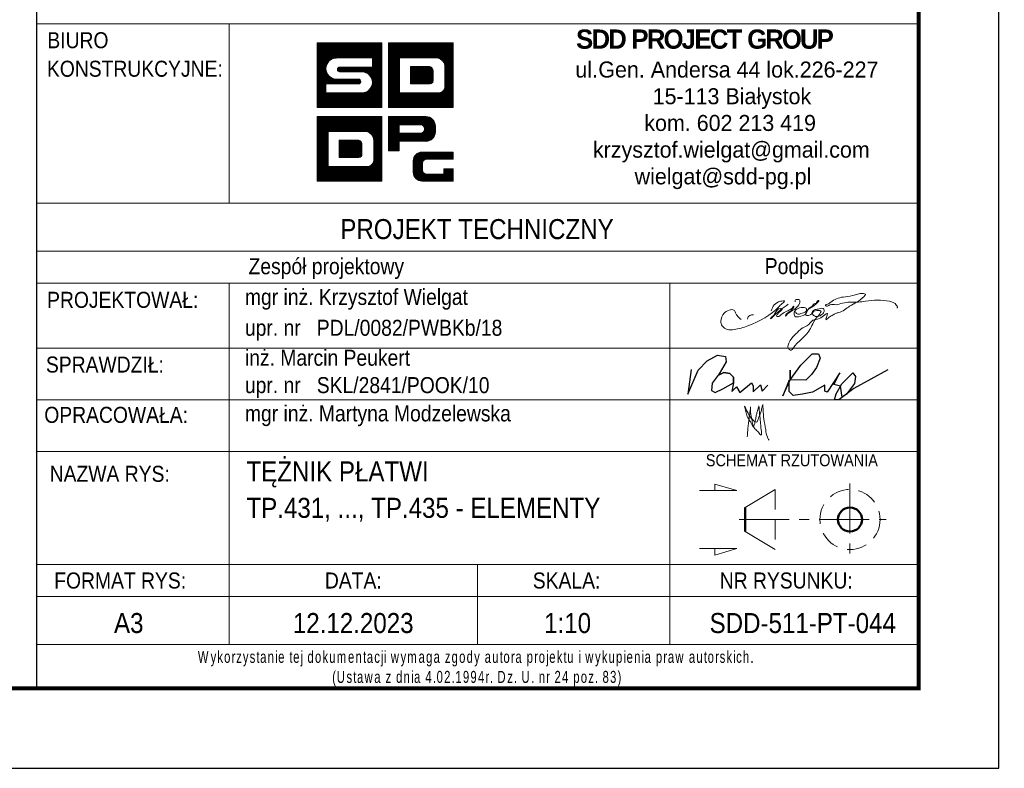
# Model space of a CAD drawing. Header units: millimetres. Extents: x -873 to -441, y 16945 to 17317.
# Tile 3 of 5: x -569 to -446, y 16945 to 17038. Entities that reach past the tile are written whole.
import ezdxf
from ezdxf.enums import TextEntityAlignment as Align

# ---------------------------------------------------------------- set-up
doc = ezdxf.new("R2010")
doc.units = ezdxf.units.MM
doc.header["$LTSCALE"] = 10
doc.linetypes.add('HIDDEN', pattern=[0.375, 0.25, -0.125])
doc.linetypes.add('MITTE', pattern=[2, 1.25, -0.25, 0.25, -0.25])
doc.layers.add('_FORMATKA', color=8, linetype='Continuous', plot=False)
for name, color, linetype, lineweight in [('_RAMKA', 7, 'Continuous', 35), ('_Tabelka', 7, 'Continuous', 25), ('PS_DIM', 4, 'Continuous', 13), ('PS_Hidden', 2, 'HIDDEN', 9), ('PS_MIDLINE', 5, 'MITTE', 13), ('PS_Pos', 1, 'Continuous', 15), ('PS_SOLID', 7, 'Continuous', 30), ('PS_TEXT', 3, 'Continuous', 18)]:
    doc.layers.add(name, color=color, linetype=linetype, lineweight=lineweight)
doc.styles.add('gil', font='txt', dxfattribs={"width": 0.9})

# ---------------------------------------------------------------- blocks, each defined once
blk = doc.blocks.new('A$C077725B1')
at = {"layer": 'PS_SOLID', "color": 5, "lineweight": 25}
for points in [[(0.45, 3.96), (0, 0.74), (1.35, 3.86), (2.53, 5.09), (3.87, 5.86), (4.96, 5.66), (5.03, 4.97), (4.09, 3.39), (3.17, 2.17), (3.12, 1.2), (3.6, 0.93), (4.61, 1.41), (5.99, 2.21), (5.97, 2.95), (5.49, 3.43), (4.71, 3.58), (3.95, 3.2), (4.71, 3.58), (5.49, 3.43), (5.97, 2.95), (5.99, 2.21), (5.79, 1.09), (6.4, 1.71), (6.83, 0.96), (8.36, 2.21), (8.58, 1.82), (8.58, 1.03), (9.53, 1.97), (9.77, 1.14), (10.51, 1.89)], [(26.25, 3.91), (21.8, 1.47), (19.81, 0), (19.26, 0), (19.47, 0.79), (20.21, 2.08), (21.68, 3.55), (21.99, 3.05), (21.86, 2.14), (20.81, 0.74), (20.25, 0.33), (20.03, 1.78), (19.17, 1.98), (19.96, 3.54), (18.27, 0.97), (18, 1.12), (18, 1.91), (16.37, 0.97), (15.05, 0.72), (13.81, 0.54), (13.29, 1.06), (13.29, 2.56), (12.47, 0.52), (13.42, 2.59), (13.42, 3.89), (13.42, 2.59), (14.85, 4.56), (16.34, 6.04), (17.15, 6.01), (17.36, 5.44), (16.89, 4.25), (16.25, 3.31), (15.51, 2.56), (13.42, 2.59)]]:
    blk.add_lwpolyline(points, dxfattribs=at)
blk = doc.blocks.new('tabela_rys')
at = {"layer": '_Tabelka', "color": 251, "lineweight": 15}
for p, q in [((131.62, 90.73), (21.62, 90.73)), ((45.62, 68.32), (45.62, 90.73)), ((21.62, 68.32), (131.48, 68.32)), ((131.62, 62.32), (21.62, 62.32)), ((21.62, 58.32), (131.62, 58.32)), ((21.62, 58.32), (131.62, 58.32)), ((45.62, 58.32), (45.62, 37.33)), ((100.62, 58.32), (100.62, 37.33)), ((21.62, 50.24), (131.62, 50.24)), ((21.62, 43.79), (131.62, 43.79)), ((21.62, 37.33), (131.62, 37.33)), ((21.62, 37.33), (131.62, 37.33)), ((21.62, 37.33), (131.62, 37.33)), ((21.62, 37.33), (131.62, 37.33)), ((21.62, 37.33), (131.62, 37.33)), ((21.62, 37.33), (131.62, 37.33)), ((21.62, 37.33), (131.62, 37.33)), ((21.62, 37.33), (131.62, 37.33)), ((45.62, 37.33), (45.62, 23.22)), ((100.62, 37.33), (100.62, 13.22)), ((21.62, 23.22), (131.62, 23.22)), ((131.62, 23.22), (21.62, 23.22)), ((45.62, 23.22), (45.62, 13.22)), ((76.62, 23.22), (76.62, 13.22)), ((21.62, 19.22), (131.62, 19.22)), ((21.62, 13.22), (131.62, 13.22))]:
    blk.add_line(p, q, dxfattribs=at)
at = {"layer": '_Tabelka', "color": 251, "lineweight": 30}
blk.add_lwpolyline([(131.62, 123.55), (21.62, 123.55), (21.62, 7.77), (131.62, 7.77)], close=True, dxfattribs=at)
at = {"layer": 'PS_DIM', "color": 12, "true_color": 0xc90603}
for p, q in [((56.62, 88.27), (56.68, 88.33)), ((56.62, 88.1), (56.84, 88.33)), ((56.62, 87.93), (57.01, 88.33)), ((56.62, 87.76), (57.18, 88.33)), ((56.62, 87.59), (57.35, 88.33)), ((56.62, 87.43), (57.52, 88.33)), ((56.62, 87.26), (57.69, 88.33)), ((56.62, 87.09), (57.86, 88.33)), ((56.62, 86.92), (58.02, 88.33)), ((56.62, 86.75), (58.19, 88.33)), ((56.62, 86.58), (58.36, 88.33)), ((56.62, 86.42), (58.53, 88.33)), ((56.62, 86.25), (58.7, 88.33)), ((56.62, 86.08), (58.87, 88.33)), ((56.62, 85.91), (59.03, 88.33)), ((56.62, 85.74), (59.2, 88.33)), ((56.62, 85.57), (59.37, 88.33)), ((56.62, 85.41), (59.54, 88.33)), ((56.62, 85.24), (59.71, 88.33)), ((56.62, 85.07), (59.88, 88.33)), ((56.62, 84.9), (60.04, 88.33)), ((56.62, 84.73), (60.21, 88.33)), ((56.62, 88.33), (64.68, 88.33)), ((56.62, 80.27), (56.62, 88.33)), ((58.28, 86.23), (60.38, 88.33)), ((58.6, 86.38), (60.55, 88.33)), ((58.82, 86.43), (60.72, 88.33)), ((59, 86.45), (60.89, 88.33)), ((59.17, 86.45), (61.05, 88.33)), ((59.34, 86.45), (61.22, 88.33)), ((59.51, 86.45), (61.39, 88.33)), ((59.68, 86.45), (61.56, 88.33)), ((59.85, 86.45), (61.73, 88.33)), ((60.01, 86.45), (61.9, 88.33)), ((60.18, 86.45), (62.06, 88.33)), ((60.35, 86.45), (62.23, 88.33)), ((60.52, 86.45), (62.4, 88.33)), ((60.69, 86.45), (62.57, 88.33)), ((60.86, 86.45), (62.74, 88.33)), ((61.02, 86.45), (62.91, 88.33)), ((61.19, 86.45), (63.07, 88.33)), ((61.36, 86.45), (63.24, 88.33)), ((61.53, 86.45), (63.41, 88.33)), ((61.7, 86.45), (63.58, 88.33)), ((61.87, 86.45), (63.75, 88.33)), ((62.04, 86.45), (63.92, 88.33)), ((62.2, 86.45), (64.09, 88.33)), ((62.37, 86.45), (64.25, 88.33)), ((62.54, 86.45), (64.42, 88.33)), ((62.71, 86.45), (64.59, 88.33)), ((62.88, 86.45), (64.68, 88.25)), ((63.05, 86.45), (64.68, 88.08)), ((63.21, 86.45), (64.68, 87.91)), ((63.38, 86.45), (64.68, 87.74)), ((63.51, 86.4), (64.68, 87.58)), ((63.51, 86.23), (64.68, 87.41)), ((63.51, 86.07), (64.68, 87.24)), ((64.68, 88.33), (64.68, 80.27)), ((65.5, 88.33), (73.56, 88.33)), ((65.5, 80.27), (65.5, 88.33)), ((65.5, 88.2), (65.63, 88.33)), ((65.5, 88.03), (65.8, 88.33)), ((65.5, 87.86), (65.97, 88.33)), ((65.5, 87.69), (66.14, 88.33)), ((65.5, 87.52), (66.3, 88.33)), ((65.5, 87.35), (66.47, 88.33)), ((65.5, 87.18), (66.64, 88.33)), ((65.5, 87.02), (66.81, 88.33)), ((65.5, 86.85), (66.98, 88.33)), ((65.5, 86.68), (67.15, 88.33)), ((65.5, 86.51), (67.31, 88.33)), ((65.5, 86.34), (67.48, 88.33)), ((65.5, 86.17), (67.65, 88.33)), ((65.5, 86.01), (67.82, 88.33)), ((65.5, 85.84), (67.99, 88.33)), ((65.5, 85.67), (68.16, 88.33)), ((65.5, 85.5), (68.32, 88.33)), ((65.5, 85.33), (68.49, 88.33)), ((65.5, 85.16), (68.66, 88.33)), ((66.95, 86.45), (68.83, 88.33)), ((67.12, 86.45), (69, 88.33)), ((67.28, 86.45), (69.17, 88.33)), ((67.45, 86.45), (69.33, 88.33)), ((67.62, 86.45), (69.5, 88.33)), ((67.79, 86.45), (69.67, 88.33)), ((67.96, 86.45), (69.84, 88.33)), ((68.13, 86.45), (70.01, 88.33)), ((68.29, 86.45), (70.18, 88.33)), ((68.46, 86.45), (70.34, 88.33)), ((68.63, 86.45), (70.51, 88.33)), ((68.8, 86.45), (70.68, 88.33)), ((68.97, 86.45), (70.85, 88.33)), ((69.14, 86.45), (71.02, 88.33)), ((69.31, 86.45), (71.19, 88.33)), ((69.47, 86.45), (71.35, 88.33)), ((69.64, 86.45), (71.52, 88.33)), ((69.81, 86.45), (71.69, 88.33)), ((69.98, 86.45), (71.86, 88.33)), ((70.15, 86.45), (72.03, 88.33)), ((70.32, 86.45), (72.2, 88.33)), ((70.48, 86.45), (72.37, 88.33)), ((70.65, 86.45), (72.53, 88.33)), ((70.82, 86.45), (72.7, 88.33)), ((70.99, 86.45), (72.87, 88.33)), ((71.16, 86.45), (73.04, 88.33)), ((71.33, 86.45), (73.21, 88.33)), ((71.49, 86.45), (73.38, 88.33)), ((71.66, 86.44), (73.54, 88.33)), ((71.79, 86.41), (73.56, 88.18)), ((71.91, 86.36), (73.56, 88.01)), ((72.02, 86.3), (73.56, 87.84)), ((72.12, 86.23), (73.56, 87.67)), ((72.21, 86.15), (73.56, 87.5)), ((72.29, 86.06), (73.56, 87.33)), ((73.56, 88.33), (73.56, 80.27)), ((63.51, 86.45), (59.01, 86.45)), ((62.84, 84.55), (64.68, 86.4)), ((62.94, 84.49), (64.68, 86.23)), ((63.04, 84.42), (64.68, 86.06)), ((63.51, 85.9), (64.68, 87.07)), ((63.51, 85.73), (64.68, 86.9)), ((63.51, 85.56), (64.68, 86.73)), ((63.51, 85.39), (64.68, 86.56)), ((63.51, 85.32), (63.51, 86.45)), ((65.5, 85), (66.88, 86.38)), ((65.5, 84.83), (66.88, 86.21)), ((65.5, 84.66), (66.88, 86.04)), ((66.88, 86.45), (66.88, 82.1)), ((71.64, 86.45), (66.88, 86.45)), ((66.88, 86.45), (66.88, 82.1)), ((68.1, 86.45), (66.88, 86.45)), ((71.64, 86.45), (68.43, 86.45)), ((72.36, 85.97), (73.56, 87.17)), ((72.43, 85.86), (73.56, 87)), ((72.48, 85.75), (73.56, 86.83)), ((72.52, 85.62), (73.56, 86.66)), ((72.54, 85.48), (73.56, 86.49)), ((72.55, 85.32), (73.56, 86.32)), ((72.55, 85.15), (73.56, 86.15)), ((72.55, 84.98), (73.56, 85.99)), ((56.62, 84.56), (57.91, 85.86)), ((56.62, 84.4), (57.76, 85.54)), ((56.62, 84.23), (57.71, 85.32)), ((56.62, 84.06), (57.69, 85.14)), ((56.62, 83.89), (57.7, 84.98)), ((56.62, 83.72), (57.73, 84.83)), ((59.14, 85.07), (59.39, 85.32)), ((59.16, 84.92), (59.56, 85.32)), ((59.22, 84.81), (59.73, 85.32)), ((59.32, 84.74), (59.9, 85.32)), ((59.44, 85.32), (63.51, 85.32)), ((59.47, 84.72), (60.07, 85.32)), ((59.64, 84.72), (60.24, 85.32)), ((59.81, 84.72), (60.41, 85.32)), ((59.97, 84.72), (60.57, 85.32)), ((60.14, 84.72), (60.74, 85.32)), ((60.31, 84.72), (60.91, 85.32)), ((60.48, 84.72), (61.08, 85.32)), ((60.65, 84.72), (61.25, 85.32)), ((60.82, 84.72), (61.42, 85.32)), ((60.98, 84.72), (61.58, 85.32)), ((61.15, 84.72), (61.75, 85.32)), ((61.32, 84.72), (61.92, 85.32)), ((61.49, 84.72), (62.09, 85.32)), ((61.66, 84.72), (62.26, 85.32)), ((61.83, 84.72), (62.43, 85.32)), ((61.99, 84.72), (62.59, 85.32)), ((62.16, 84.72), (62.76, 85.32)), ((62.32, 84.71), (62.93, 85.32)), ((62.47, 84.69), (63.1, 85.32)), ((62.6, 84.66), (63.27, 85.32)), ((62.72, 84.61), (63.44, 85.32)), ((63.12, 84.34), (64.68, 85.89)), ((63.2, 84.25), (64.68, 85.72)), ((63.28, 84.15), (64.68, 85.55)), ((63.34, 84.05), (64.68, 85.39)), ((63.4, 83.93), (64.68, 85.22)), ((63.44, 83.81), (64.68, 85.05)), ((63.48, 83.68), (64.68, 84.88)), ((65.5, 84.49), (66.88, 85.87)), ((65.5, 84.32), (66.88, 85.71)), ((65.5, 84.15), (66.88, 85.54)), ((65.5, 83.99), (66.88, 85.37)), ((65.5, 83.82), (66.88, 85.2)), ((65.5, 83.65), (66.88, 85.03)), ((65.5, 83.48), (66.88, 84.86)), ((68.24, 85.39), (68.24, 83.22)), ((70.68, 85.39), (68.24, 85.39)), ((68.24, 85.39), (68.24, 83.22)), ((70.68, 85.39), (68.24, 85.39)), ((68.24, 85.38), (68.25, 85.39)), ((68.24, 85.22), (68.42, 85.39)), ((68.24, 85.05), (68.59, 85.39)), ((68.24, 84.88), (68.76, 85.39)), ((68.24, 84.71), (68.93, 85.39)), ((68.24, 84.54), (69.09, 85.39)), ((68.24, 84.37), (69.26, 85.39)), ((68.24, 84.21), (69.43, 85.39)), ((68.24, 84.04), (69.6, 85.39)), ((68.24, 83.87), (69.77, 85.39)), ((68.24, 83.7), (69.94, 85.39)), ((68.24, 83.53), (70.1, 85.39)), ((68.24, 83.36), (70.27, 85.39)), ((68.27, 83.22), (70.44, 85.39)), ((68.43, 83.22), (70.61, 85.39)), ((68.6, 83.22), (70.75, 85.36)), ((68.77, 83.22), (70.85, 85.3)), ((68.94, 83.22), (70.94, 85.22)), ((69.11, 83.22), (71.01, 85.12)), ((69.28, 83.22), (71.06, 85)), ((69.44, 83.22), (71.08, 84.85)), ((71.08, 83.62), (71.08, 84.83)), ((71.08, 83.62), (71.08, 84.83)), ((72.55, 84.81), (73.56, 85.82)), ((72.55, 84.64), (73.56, 85.65)), ((72.55, 84.47), (73.56, 85.48)), ((72.55, 82.89), (72.55, 85.32)), ((72.55, 82.89), (72.55, 85.32)), ((72.55, 84.3), (73.56, 85.31)), ((72.55, 84.14), (73.56, 85.14)), ((72.55, 83.97), (73.56, 84.98)), ((72.55, 83.8), (73.56, 84.81)), ((56.62, 83.55), (57.77, 84.7)), ((56.62, 83.39), (57.81, 84.58)), ((56.62, 83.22), (57.87, 84.47)), ((56.62, 83.05), (57.94, 84.37)), ((56.62, 82.88), (58.01, 84.28)), ((56.62, 82.71), (58.09, 84.19)), ((56.62, 82.54), (58.18, 84.11)), ((56.62, 82.38), (58.28, 84.04)), ((56.62, 82.21), (58.39, 83.98)), ((57.8, 83.22), (58.5, 83.92)), ((57.97, 83.22), (58.62, 83.88)), ((58.14, 83.22), (58.76, 83.84)), ((58.31, 83.22), (58.91, 83.82)), ((58.47, 83.22), (59.07, 83.82)), ((58.64, 83.22), (59.24, 83.82)), ((58.81, 83.22), (59.41, 83.82)), ((58.98, 83.22), (59.58, 83.82)), ((59.01, 83.82), (61.76, 83.82)), ((59.15, 83.22), (59.75, 83.82)), ((59.32, 83.22), (59.92, 83.82)), ((62.19, 84.72), (59.44, 84.72)), ((59.48, 83.22), (60.08, 83.82)), ((59.65, 83.22), (60.25, 83.82)), ((59.82, 83.22), (60.42, 83.82)), ((59.99, 83.22), (60.59, 83.82)), ((60.16, 83.22), (60.76, 83.82)), ((60.33, 83.22), (60.93, 83.82)), ((60.49, 83.22), (61.09, 83.82)), ((60.66, 83.22), (61.26, 83.82)), ((60.83, 83.22), (61.43, 83.82)), ((61, 83.22), (61.6, 83.82)), ((61.07, 80.27), (64.68, 83.87)), ((61.17, 83.22), (61.77, 83.82)), ((61.24, 80.27), (64.68, 83.7)), ((61.34, 83.22), (61.9, 83.79)), ((61.41, 80.27), (64.68, 83.53)), ((61.5, 83.22), (61.99, 83.71)), ((61.67, 83.22), (62.05, 83.6)), ((63.15, 82.51), (64.68, 84.04)), ((63.42, 82.95), (64.68, 84.21)), ((63.49, 83.18), (64.68, 84.38)), ((63.5, 83.53), (64.68, 84.71)), ((63.51, 83.37), (64.68, 84.54)), ((65.5, 83.31), (66.88, 84.7)), ((65.5, 83.14), (66.88, 84.53)), ((65.5, 82.98), (66.88, 84.36)), ((65.5, 82.81), (66.88, 84.19)), ((65.5, 82.64), (66.88, 84.02)), ((65.5, 82.47), (66.88, 83.85)), ((65.5, 82.3), (66.88, 83.69)), ((65.5, 82.13), (66.88, 83.52)), ((69.61, 83.22), (71.08, 84.68)), ((69.78, 83.22), (71.08, 84.52)), ((69.95, 83.22), (71.08, 84.35)), ((70.12, 83.22), (71.08, 84.18)), ((70.29, 83.22), (71.08, 84.01)), ((70.45, 83.22), (71.08, 83.84)), ((70.62, 83.22), (71.08, 83.67)), ((72.47, 82.54), (73.56, 83.63)), ((72.54, 82.78), (73.56, 83.8)), ((72.55, 83.63), (73.56, 84.64)), ((72.55, 83.46), (73.56, 84.47)), ((72.55, 83.29), (73.56, 84.3)), ((72.55, 83.13), (73.56, 84.13)), ((72.55, 82.96), (73.56, 83.97)), ((56.62, 82.04), (57.69, 83.12)), ((56.62, 81.87), (57.69, 82.95)), ((56.62, 81.7), (57.69, 82.78)), ((56.62, 81.53), (57.69, 82.61)), ((56.62, 81.36), (57.69, 82.44)), ((61.76, 83.22), (57.69, 83.22)), ((57.69, 83.22), (57.69, 82.1)), ((60.91, 80.27), (63.09, 82.45)), ((61.58, 80.27), (64.68, 83.37)), ((61.75, 80.27), (64.68, 83.2)), ((61.86, 83.24), (62.05, 83.43)), ((61.92, 80.27), (64.68, 83.03)), ((62.08, 80.27), (64.68, 82.86)), ((62.25, 80.27), (64.68, 82.69)), ((62.42, 80.27), (64.68, 82.52)), ((62.59, 80.27), (64.68, 82.36)), ((65.5, 81.96), (66.88, 83.35)), ((65.5, 81.8), (66.88, 83.18)), ((65.5, 81.63), (66.88, 83.01)), ((65.5, 81.46), (66.88, 82.84)), ((65.5, 81.29), (66.88, 82.68)), ((65.5, 81.12), (66.88, 82.51)), ((65.5, 80.95), (66.88, 82.34)), ((68.24, 83.22), (70.68, 83.22)), ((68.24, 83.22), (70.68, 83.22)), ((70.36, 80.27), (73.56, 83.46)), ((70.53, 80.27), (73.56, 83.29)), ((70.7, 80.27), (73.56, 83.12)), ((70.81, 83.24), (71.06, 83.48)), ((70.87, 80.27), (73.56, 82.96)), ((71.04, 80.27), (73.56, 82.79)), ((71.21, 80.27), (73.56, 82.62)), ((71.37, 80.27), (73.56, 82.45)), ((56.62, 81.2), (57.69, 82.27)), ((56.62, 81.03), (57.69, 82.1)), ((56.62, 80.86), (57.85, 82.1)), ((56.62, 80.69), (58.02, 82.1)), ((56.62, 80.52), (58.19, 82.1)), ((56.62, 80.35), (58.36, 82.1)), ((56.7, 80.27), (58.53, 82.1)), ((56.86, 80.27), (58.7, 82.1)), ((57.03, 80.27), (58.86, 82.1)), ((57.2, 80.27), (59.03, 82.1)), ((57.37, 80.27), (59.2, 82.1)), ((57.54, 80.27), (59.37, 82.1)), ((57.69, 82.1), (62.19, 82.1)), ((57.71, 80.27), (59.54, 82.1)), ((57.87, 80.27), (59.71, 82.1)), ((58.04, 80.27), (59.87, 82.1)), ((58.21, 80.27), (60.04, 82.1)), ((58.38, 80.27), (60.21, 82.1)), ((58.55, 80.27), (60.38, 82.1)), ((58.72, 80.27), (60.55, 82.1)), ((58.89, 80.27), (60.72, 82.1)), ((59.05, 80.27), (60.88, 82.1)), ((59.22, 80.27), (61.05, 82.1)), ((59.39, 80.27), (61.22, 82.1)), ((59.56, 80.27), (61.39, 82.1)), ((59.73, 80.27), (61.56, 82.1)), ((59.9, 80.27), (61.73, 82.1)), ((60.06, 80.27), (61.89, 82.1)), ((60.23, 80.27), (62.06, 82.1)), ((60.4, 80.27), (62.23, 82.1)), ((60.57, 80.27), (62.42, 82.12)), ((60.74, 80.27), (62.65, 82.18)), ((62.76, 80.27), (64.68, 82.19)), ((62.93, 80.27), (64.68, 82.02)), ((63.09, 80.27), (64.68, 81.85)), ((63.26, 80.27), (64.68, 81.68)), ((63.43, 80.27), (64.68, 81.51)), ((63.6, 80.27), (64.68, 81.35)), ((63.77, 80.27), (64.68, 81.18)), ((65.5, 80.79), (66.88, 82.17)), ((65.5, 80.62), (66.98, 82.1)), ((65.5, 80.45), (67.14, 82.1)), ((65.5, 80.28), (67.31, 82.1)), ((65.65, 80.27), (67.48, 82.1)), ((65.82, 80.27), (67.65, 82.1)), ((65.99, 80.27), (67.82, 82.1)), ((66.15, 80.27), (67.99, 82.1)), ((66.32, 80.27), (68.15, 82.1)), ((66.49, 80.27), (68.32, 82.1)), ((66.66, 80.27), (68.49, 82.1)), ((66.83, 80.27), (68.66, 82.1)), ((66.88, 82.1), (71.64, 82.1)), ((66.88, 82.1), (71.64, 82.1)), ((67, 80.27), (68.83, 82.1)), ((67.17, 80.27), (69, 82.1)), ((67.33, 80.27), (69.16, 82.1)), ((67.5, 80.27), (69.33, 82.1)), ((67.67, 80.27), (69.5, 82.1)), ((67.84, 80.27), (69.67, 82.1)), ((68.01, 80.27), (69.84, 82.1)), ((68.18, 80.27), (70.01, 82.1)), ((68.34, 80.27), (70.17, 82.1)), ((68.51, 80.27), (70.34, 82.1)), ((68.68, 80.27), (70.51, 82.1)), ((68.85, 80.27), (70.68, 82.1)), ((69.02, 80.27), (70.85, 82.1)), ((69.19, 80.27), (71.02, 82.1)), ((69.35, 80.27), (71.19, 82.1)), ((69.52, 80.27), (71.35, 82.1)), ((69.69, 80.27), (71.52, 82.1)), ((69.86, 80.27), (71.69, 82.09)), ((70.03, 80.27), (71.86, 82.1)), ((70.2, 80.27), (72.11, 82.17)), ((71.54, 80.27), (73.56, 82.28)), ((71.71, 80.27), (73.56, 82.11)), ((71.88, 80.27), (73.56, 81.95)), ((72.05, 80.27), (73.56, 81.78)), ((72.22, 80.27), (73.56, 81.61)), ((72.38, 80.27), (73.56, 81.44)), ((72.55, 80.27), (73.56, 81.27)), ((72.72, 80.27), (73.56, 81.1)), ((64.68, 80.27), (56.62, 80.27)), ((63.94, 80.27), (64.68, 81.01)), ((64.1, 80.27), (64.68, 80.84)), ((64.27, 80.27), (64.68, 80.67)), ((64.44, 80.27), (64.68, 80.5)), ((64.61, 80.27), (64.68, 80.33)), ((73.56, 80.27), (65.5, 80.27)), ((72.89, 80.27), (73.56, 80.93)), ((73.06, 80.27), (73.56, 80.77)), ((73.23, 80.27), (73.56, 80.6)), ((73.4, 80.27), (73.56, 80.43)), ((56.62, 79.14), (64.68, 79.14)), ((56.62, 71.08), (56.62, 79.14)), ((56.62, 79.14), (64.68, 79.14)), ((56.62, 71.08), (56.62, 79.14)), ((56.62, 79.01), (56.75, 79.14)), ((56.62, 78.84), (56.92, 79.14)), ((56.62, 78.67), (57.09, 79.14)), ((56.62, 78.5), (57.25, 79.14)), ((56.62, 78.33), (57.42, 79.14)), ((56.62, 78.17), (57.59, 79.14)), ((56.62, 78), (57.76, 79.14)), ((56.62, 77.83), (57.93, 79.14)), ((56.62, 77.66), (58.1, 79.14)), ((56.62, 77.49), (58.27, 79.14)), ((56.62, 77.32), (58.43, 79.14)), ((56.62, 77.16), (58.6, 79.14)), ((56.62, 76.99), (58.77, 79.14)), ((56.62, 76.82), (58.94, 79.14)), ((56.62, 76.65), (59.11, 79.14)), ((56.62, 76.48), (59.28, 79.14)), ((56.62, 76.31), (59.44, 79.14)), ((56.62, 76.15), (59.61, 79.14)), ((56.62, 75.98), (59.78, 79.14)), ((58.07, 77.26), (59.95, 79.14)), ((58.24, 77.26), (60.12, 79.14)), ((58.4, 77.26), (60.29, 79.14)), ((58.57, 77.26), (60.45, 79.14)), ((58.74, 77.26), (60.62, 79.14)), ((58.91, 77.26), (60.79, 79.14)), ((59.08, 77.26), (60.96, 79.14)), ((59.25, 77.26), (61.13, 79.14)), ((59.41, 77.26), (61.3, 79.14)), ((59.58, 77.26), (61.46, 79.14)), ((59.75, 77.26), (61.63, 79.14)), ((59.92, 77.26), (61.8, 79.14)), ((60.09, 77.26), (61.97, 79.14)), ((60.26, 77.26), (62.14, 79.14)), ((60.42, 77.26), (62.31, 79.14)), ((60.59, 77.26), (62.47, 79.14)), ((60.76, 77.26), (62.64, 79.14)), ((60.93, 77.26), (62.81, 79.14)), ((61.1, 77.26), (62.98, 79.14)), ((61.27, 77.26), (63.15, 79.14)), ((61.44, 77.26), (63.32, 79.14)), ((61.6, 77.26), (63.48, 79.14)), ((61.77, 77.26), (63.65, 79.14)), ((61.94, 77.26), (63.82, 79.14)), ((62.11, 77.26), (63.99, 79.14)), ((62.28, 77.26), (64.16, 79.14)), ((62.45, 77.26), (64.33, 79.14)), ((62.61, 77.26), (64.5, 79.14)), ((62.78, 77.26), (64.66, 79.14)), ((62.91, 77.22), (64.68, 78.99)), ((63.03, 77.17), (64.68, 78.82)), ((63.14, 77.11), (64.68, 78.65)), ((64.68, 79.14), (64.68, 71.08)), ((64.68, 79.14), (64.68, 71.08)), ((63.24, 77.04), (64.68, 78.48)), ((63.33, 76.96), (64.68, 78.31)), ((63.41, 76.88), (64.68, 78.15)), ((63.48, 76.78), (64.68, 77.98)), ((63.55, 76.67), (64.68, 77.81)), ((63.6, 76.56), (64.68, 77.64)), ((63.64, 76.43), (64.68, 77.47)), ((56.62, 75.81), (58, 77.19)), ((56.62, 75.64), (58, 77.02)), ((56.62, 75.47), (58, 76.86)), ((56.62, 75.3), (58, 76.69)), ((56.62, 75.13), (58, 76.52)), ((56.62, 74.97), (58, 76.35)), ((56.62, 74.8), (58, 76.18)), ((58, 77.26), (58, 72.91)), ((62.76, 77.26), (58, 77.26)), ((58, 77.26), (58, 72.91)), ((62.76, 77.26), (58, 77.26)), ((58, 77.26), (58, 72.91)), ((62.76, 77.26), (58, 77.26)), ((59.36, 76.21), (59.36, 74.03)), ((61.8, 76.21), (59.36, 76.21)), ((59.36, 76.2), (59.37, 76.21)), ((59.36, 76.03), (59.54, 76.21)), ((59.36, 75.86), (59.71, 76.21)), ((59.36, 75.69), (59.88, 76.21)), ((59.36, 75.52), (60.05, 76.21)), ((59.36, 75.36), (60.21, 76.21)), ((59.36, 75.19), (60.38, 76.21)), ((59.36, 75.02), (60.55, 76.21)), ((59.36, 74.85), (60.72, 76.21)), ((59.36, 74.68), (60.89, 76.21)), ((59.36, 74.51), (61.06, 76.21)), ((59.36, 74.35), (61.22, 76.21)), ((59.36, 74.18), (61.39, 76.21)), ((59.36, 76.21), (59.36, 74.03)), ((61.8, 76.21), (59.36, 76.21)), ((59.36, 76.21), (59.36, 74.03)), ((61.8, 76.21), (59.36, 76.21)), ((59.39, 74.03), (61.56, 76.21)), ((59.55, 74.03), (61.73, 76.21)), ((59.72, 74.03), (61.87, 76.18)), ((63.66, 76.29), (64.68, 77.3)), ((63.67, 76.13), (64.68, 77.14)), ((63.67, 75.96), (64.68, 76.97)), ((63.67, 75.79), (64.68, 76.8)), ((63.67, 75.62), (64.68, 76.63)), ((63.67, 75.45), (64.68, 76.46)), ((63.67, 75.29), (64.68, 76.29)), ((56.62, 74.63), (58, 76.01)), ((56.62, 74.46), (58, 75.85)), ((56.62, 74.29), (58, 75.68)), ((56.62, 74.12), (58, 75.51)), ((56.62, 73.96), (58, 75.34)), ((56.62, 73.79), (58, 75.17)), ((56.62, 73.62), (58, 75)), ((59.89, 74.03), (61.97, 76.11)), ((60.06, 74.03), (62.06, 76.03)), ((60.23, 74.03), (62.13, 75.93)), ((60.4, 74.03), (62.18, 75.81)), ((60.56, 74.03), (62.2, 75.66)), ((60.73, 74.03), (62.2, 75.5)), ((60.9, 74.03), (62.2, 75.33)), ((61.07, 74.03), (62.2, 75.16)), ((61.24, 74.03), (62.2, 74.99)), ((62.2, 74.43), (62.2, 75.64)), ((62.2, 74.43), (62.2, 75.64)), ((62.2, 74.43), (62.2, 75.64)), ((63.67, 73.7), (63.67, 76.13)), ((63.67, 73.7), (63.67, 76.13)), ((63.67, 73.7), (63.67, 76.13)), ((63.67, 75.12), (64.68, 76.13)), ((63.67, 74.95), (64.68, 75.96)), ((63.67, 74.78), (64.68, 75.79)), ((63.67, 74.61), (64.68, 75.62)), ((63.67, 74.44), (64.68, 75.45)), ((63.67, 74.28), (64.68, 75.28)), ((63.67, 74.11), (64.68, 75.12)), ((63.67, 73.94), (64.68, 74.95)), ((56.62, 73.45), (58, 74.84)), ((56.62, 73.28), (58, 74.67)), ((56.62, 73.11), (58, 74.5)), ((56.62, 72.95), (58, 74.33)), ((56.62, 72.78), (58, 74.16)), ((56.62, 72.61), (58, 73.99)), ((56.62, 72.44), (58, 73.82)), ((59.36, 74.03), (61.8, 74.03)), ((59.36, 74.03), (61.8, 74.03)), ((59.36, 74.03), (61.8, 74.03)), ((61.41, 74.03), (62.2, 74.82)), ((61.48, 71.08), (64.68, 74.27)), ((61.57, 74.03), (62.2, 74.65)), ((61.65, 71.08), (64.68, 74.1)), ((61.74, 74.03), (62.2, 74.49)), ((61.82, 71.08), (64.68, 73.94)), ((61.93, 74.05), (62.18, 74.29)), ((61.99, 71.08), (64.68, 73.77)), ((63.59, 73.35), (64.68, 74.44)), ((63.66, 73.59), (64.68, 74.61)), ((63.67, 73.77), (64.68, 74.78)), ((56.62, 72.27), (58, 73.66)), ((56.62, 72.1), (58, 73.49)), ((56.62, 71.94), (58, 73.32)), ((56.62, 71.77), (58, 73.15)), ((56.62, 71.6), (58, 72.98)), ((56.62, 71.43), (58.1, 72.91)), ((56.62, 71.26), (58.26, 72.91)), ((56.62, 71.09), (58.43, 72.91)), ((56.77, 71.08), (58.6, 72.91)), ((56.94, 71.08), (58.77, 72.91)), ((57.11, 71.08), (58.94, 72.91)), ((57.27, 71.08), (59.11, 72.91)), ((57.44, 71.08), (59.27, 72.91)), ((57.61, 71.08), (59.44, 72.91)), ((57.78, 71.08), (59.61, 72.91)), ((57.95, 71.08), (59.78, 72.91)), ((58, 72.91), (62.76, 72.91)), ((58, 72.91), (62.76, 72.91)), ((58, 72.91), (62.76, 72.91)), ((58.12, 71.08), (59.95, 72.91)), ((58.28, 71.08), (60.12, 72.91)), ((58.45, 71.08), (60.28, 72.91)), ((58.62, 71.08), (60.45, 72.91)), ((58.79, 71.08), (60.62, 72.91)), ((58.96, 71.08), (60.79, 72.91)), ((59.13, 71.08), (60.96, 72.91)), ((59.3, 71.08), (61.13, 72.91)), ((59.46, 71.08), (61.29, 72.91)), ((59.63, 71.08), (61.46, 72.91)), ((59.8, 71.08), (61.63, 72.91)), ((59.97, 71.08), (61.8, 72.91)), ((60.14, 71.08), (61.97, 72.91)), ((60.31, 71.08), (62.14, 72.91)), ((60.47, 71.08), (62.3, 72.91)), ((60.64, 71.08), (62.47, 72.91)), ((60.81, 71.08), (62.64, 72.91)), ((60.98, 71.08), (62.81, 72.9)), ((61.15, 71.08), (62.98, 72.91)), ((61.32, 71.08), (63.22, 72.99)), ((62.16, 71.08), (64.68, 73.6)), ((62.33, 71.08), (64.68, 73.43)), ((62.49, 71.08), (64.68, 73.26)), ((62.66, 71.08), (64.68, 73.09)), ((62.83, 71.08), (64.68, 72.93)), ((63, 71.08), (64.68, 72.76)), ((63.17, 71.08), (64.68, 72.59)), ((63.34, 71.08), (64.68, 72.42)), ((63.5, 71.08), (64.68, 72.25)), ((63.67, 71.08), (64.68, 72.08)), ((63.84, 71.08), (64.68, 71.92)), ((64.01, 71.08), (64.68, 71.75)), ((64.18, 71.08), (64.68, 71.58)), ((64.35, 71.08), (64.68, 71.41)), ((64.51, 71.08), (64.68, 71.24)), ((64.68, 71.08), (56.62, 71.08)), ((64.68, 71.08), (56.62, 71.08))]:
    blk.add_line(p, q, dxfattribs=at)
at = {"layer": 'PS_DIM', "color": 18, "true_color": 0x000000}
for p, q in [((65.5, 79.11), (65.53, 79.14)), ((65.5, 78.95), (65.69, 79.14)), ((65.5, 78.79), (65.85, 79.14)), ((65.5, 78.63), (66.01, 79.14)), ((65.5, 78.47), (66.17, 79.14)), ((65.5, 78.31), (66.33, 79.14)), ((65.5, 78.15), (66.49, 79.14)), ((65.5, 77.99), (66.65, 79.14)), ((65.5, 77.83), (66.81, 79.14)), ((65.5, 77.67), (66.97, 79.14)), ((65.5, 77.51), (67.13, 79.14)), ((65.5, 77.35), (67.29, 79.14)), ((65.5, 77.19), (67.45, 79.14)), ((65.5, 77.03), (67.61, 79.14)), ((65.5, 76.87), (67.77, 79.14)), ((65.5, 79.14), (65.5, 74.87)), ((70.17, 79.14), (65.5, 79.14)), ((66.92, 78.12), (67.93, 79.14)), ((67.08, 78.12), (68.09, 79.14)), ((67.23, 78.12), (68.25, 79.14)), ((67.39, 78.12), (68.41, 79.14)), ((67.55, 78.12), (68.57, 79.14)), ((67.71, 78.12), (68.73, 79.14)), ((67.87, 78.12), (68.89, 79.14)), ((68.03, 78.12), (69.05, 79.14)), ((68.19, 78.12), (69.21, 79.14)), ((68.35, 78.12), (69.37, 79.14)), ((68.51, 78.12), (69.53, 79.14)), ((68.67, 78.12), (69.69, 79.14)), ((68.83, 78.12), (69.85, 79.14)), ((68.99, 78.12), (70.01, 79.14)), ((69.15, 78.12), (70.17, 79.14)), ((69.31, 78.12), (70.32, 79.13)), ((69.47, 78.12), (70.45, 79.11)), ((69.62, 78.11), (70.58, 79.07)), ((69.74, 78.07), (70.69, 79.02)), ((69.83, 78), (70.79, 78.96)), ((69.9, 77.91), (70.89, 78.9)), ((69.96, 77.81), (70.97, 78.83)), ((69.98, 77.67), (71.05, 78.74)), ((69.98, 77.52), (71.13, 78.66)), ((65.5, 76.71), (66.86, 78.07)), ((65.5, 76.55), (66.86, 77.91)), ((65.5, 76.39), (66.86, 77.75)), ((65.5, 76.23), (66.86, 77.59)), ((65.5, 76.07), (66.86, 77.43)), ((66.86, 78.12), (66.86, 77.06)), ((69.51, 78.12), (66.86, 78.12)), ((68.84, 76.05), (71.24, 78.46)), ((69, 76.05), (71.29, 78.34)), ((69.16, 76.05), (71.33, 78.22)), ((69.32, 76.05), (71.35, 78.08)), ((69.48, 76.05), (71.36, 77.93)), ((69.64, 76.05), (71.36, 77.77)), ((69.8, 76.05), (71.36, 77.61)), ((69.91, 77.28), (71.19, 78.56)), ((69.96, 76.05), (71.36, 77.45)), ((69.99, 77.54), (69.99, 77.65)), ((71.36, 77.23), (71.36, 77.95)), ((65.5, 75.91), (66.86, 77.27)), ((65.5, 75.75), (66.86, 77.11)), ((65.5, 75.59), (66.97, 77.06)), ((65.5, 75.43), (67.13, 77.06)), ((65.5, 75.27), (67.29, 77.06)), ((65.5, 75.11), (67.45, 77.06)), ((65.5, 74.95), (67.61, 77.06)), ((65.58, 74.87), (67.77, 77.06)), ((66.86, 77.06), (69.51, 77.06)), ((66.92, 76.05), (67.93, 77.06)), ((67.08, 76.05), (68.09, 77.06)), ((67.24, 76.05), (68.25, 77.06)), ((67.4, 76.05), (68.41, 77.06)), ((67.56, 76.05), (68.57, 77.06)), ((67.72, 76.05), (68.73, 77.06)), ((67.88, 76.05), (68.89, 77.06)), ((68.04, 76.05), (69.05, 77.06)), ((68.2, 76.05), (69.21, 77.06)), ((68.36, 76.05), (69.37, 77.06)), ((68.52, 76.05), (69.53, 77.06)), ((68.68, 76.05), (69.77, 77.14)), ((70.12, 76.05), (71.36, 77.29)), ((70.28, 76.05), (71.35, 77.12)), ((70.48, 76.09), (71.32, 76.93)), ((70.75, 76.2), (71.21, 76.66)), ((65.74, 74.87), (66.86, 75.99)), ((65.9, 74.87), (66.86, 75.83)), ((66.06, 74.87), (66.86, 75.67)), ((66.22, 74.87), (66.86, 75.51)), ((66.38, 74.87), (66.86, 75.35)), ((66.54, 74.87), (66.86, 75.19)), ((66.7, 74.87), (66.86, 75.03)), ((66.86, 74.87), (66.86, 76.05)), ((66.86, 76.05), (70.17, 76.05)), ((65.5, 74.87), (66.86, 74.87)), ((68.6, 73.62), (69.68, 74.7)), ((68.6, 73.45), (69.85, 74.7)), ((68.6, 73.28), (70.02, 74.7)), ((68.6, 73.11), (70.19, 74.7)), ((68.6, 72.94), (70.36, 74.7)), ((68.6, 72.77), (70.53, 74.7)), ((68.6, 72.61), (70.69, 74.7)), ((68.6, 72.44), (70.86, 74.7)), ((68.61, 73.8), (69.5, 74.69)), ((68.69, 74.04), (69.26, 74.61)), ((73.56, 74.7), (69.7, 74.7)), ((70.14, 73.82), (71.03, 74.7)), ((70.28, 73.83), (73.56, 73.83)), ((70.33, 73.83), (71.2, 74.7)), ((70.5, 73.83), (71.37, 74.7)), ((70.67, 73.83), (71.54, 74.7)), ((70.83, 73.83), (71.7, 74.7)), ((71, 73.83), (71.87, 74.7)), ((71.17, 73.83), (72.04, 74.7)), ((71.34, 73.83), (72.21, 74.7)), ((71.51, 73.83), (72.38, 74.7)), ((71.68, 73.83), (72.55, 74.7)), ((71.85, 73.83), (72.71, 74.7)), ((72.01, 73.83), (72.88, 74.7)), ((72.18, 73.83), (73.05, 74.7)), ((72.35, 73.83), (73.22, 74.7)), ((72.52, 73.83), (73.39, 74.7)), ((72.69, 73.83), (73.56, 74.7)), ((72.86, 73.83), (73.56, 74.54)), ((73.02, 73.83), (73.56, 74.37)), ((73.19, 73.83), (73.56, 74.2)), ((73.36, 73.83), (73.56, 74.03)), ((73.53, 73.83), (73.56, 73.87)), ((73.56, 73.83), (73.56, 74.7)), ((68.6, 73.6), (68.6, 72.18)), ((68.6, 72.27), (69.74, 73.42)), ((68.6, 72.1), (69.73, 73.23)), ((68.62, 71.95), (69.73, 73.06)), ((68.65, 71.82), (69.73, 72.9)), ((68.7, 71.7), (69.73, 72.73)), ((68.76, 71.59), (69.73, 72.56)), ((69.73, 72.49), (69.73, 73.28)), ((71.61, 71.08), (73.16, 72.62)), ((71.78, 71.08), (73.32, 72.62)), ((71.95, 71.08), (73.49, 72.62)), ((72.12, 71.08), (73.56, 72.52)), ((72.4, 72.54), (72.48, 72.62)), ((72.4, 72.37), (72.65, 72.62)), ((72.4, 72.2), (72.82, 72.62)), ((72.4, 72.03), (72.99, 72.62)), ((73.56, 72.62), (72.4, 72.62)), ((72.4, 72.62), (72.4, 71.94)), ((73.56, 71.08), (73.56, 72.62)), ((68.83, 71.5), (69.74, 72.4)), ((68.91, 71.41), (69.77, 72.27)), ((69, 71.33), (69.84, 72.16)), ((69.1, 71.25), (69.92, 72.07)), ((69.2, 71.19), (70.02, 72)), ((69.32, 71.14), (70.14, 71.96)), ((69.45, 71.1), (70.29, 71.94)), ((69.6, 71.08), (70.45, 71.94)), ((69.76, 71.08), (70.62, 71.94)), ((69.93, 71.08), (70.79, 71.94)), ((70.1, 71.08), (70.96, 71.94)), ((70.27, 71.08), (71.13, 71.94)), ((72.4, 71.94), (70.28, 71.94)), ((70.44, 71.08), (71.3, 71.94)), ((70.6, 71.08), (71.46, 71.94)), ((70.77, 71.08), (71.63, 71.94)), ((70.94, 71.08), (71.8, 71.94)), ((71.11, 71.08), (71.97, 71.94)), ((71.28, 71.08), (72.14, 71.94)), ((71.45, 71.08), (72.31, 71.94)), ((72.29, 71.08), (73.56, 72.35)), ((72.46, 71.08), (73.56, 72.18)), ((72.62, 71.08), (73.56, 72.01)), ((72.79, 71.08), (73.56, 71.84)), ((72.96, 71.08), (73.56, 71.68)), ((73.13, 71.08), (73.56, 71.51)), ((73.3, 71.08), (73.56, 71.34)), ((69.7, 71.08), (73.56, 71.08)), ((73.47, 71.08), (73.56, 71.17))]:
    blk.add_line(p, q, dxfattribs=at)
at = {"layer": 'PS_DIM', "color": 12, "true_color": 0xc90603}
for centre, radius, start, end in [((59.01, 85.13), 1.31, 90, 270), ((71.43, 85.34), 1.12, 358.8688, 78.9457), ((71.43, 85.34), 1.12, 358.8688, 78.9457), ((59.44, 85.02), 0.3, 90, 270), ((70.48, 84.83), 0.597, 360, 70.5288), ((70.48, 84.83), 0.597, 360, 70.5288), ((61.76, 83.52), 0.3, 270, 90), ((62.19, 83.41), 1.31, 270, 90), ((70.68, 83.62), 0.398, 270, 360), ((70.68, 83.62), 0.398, 270, 0), ((71.75, 82.9), 0.806, 262.7652, 359.6781), ((71.75, 82.9), 0.806, 262.7652, 359.6781), ((61.6, 75.64), 0.597, 360, 70.5288), ((61.6, 75.64), 0.597, 360, 70.5288), ((61.6, 75.64), 0.597, 360, 70.5288), ((62.55, 76.16), 1.12, 358.8688, 78.9457), ((62.55, 76.16), 1.12, 358.8688, 78.9457), ((62.55, 76.16), 1.12, 358.8688, 78.9457), ((61.8, 74.43), 0.398, 270, 360), ((61.8, 74.43), 0.398, 270, 360), ((61.8, 74.43), 0.398, 270, 0), ((62.87, 73.71), 0.806, 262.7652, 359.6781), ((62.87, 73.71), 0.806, 262.7652, 359.6781), ((62.87, 73.71), 0.806, 262.7652, 359.6781)]:
    blk.add_arc(centre, radius, start, end, dxfattribs=at)
at = {"layer": 'PS_DIM', "color": 18, "true_color": 0x000000}
for centre, radius, start, end in [((70.17, 77.95), 1.19, 0, 90), ((69.51, 77.65), 0.475, 0, 89.972), ((69.51, 77.54), 0.475, 270, 0), ((70.17, 77.23), 1.19, 270, 0), ((69.7, 73.6), 1.1, 90, 180), ((70.28, 73.28), 0.55, 90, 180), ((70.28, 72.49), 0.55, 180, 270), ((69.7, 72.18), 1.1, 180, 270)]:
    blk.add_arc(centre, radius, start, end, dxfattribs=at)
at = {"layer": 'PS_DIM', "color": 5, "true_color": 0x1d16e9}
for points in [[(116.27, 54.78), (116.4, 54.56), (116.58, 54.45), (116.96, 54.56), (117.27, 54.64), (117.58, 54.82), (117.66, 55.11), (117.19, 55.3), (116.43, 55.09), (116.18, 54.85), (116.11, 54.56), (116.28, 54.15), (116.65, 54.15), (117.64, 54.62), (118.01, 55.28), (118.3, 55.44), (118.6, 55.74), (118.91, 55.92), (119.04, 56.14), (119.09, 56.16), (118.24, 55.3), (117.84, 55.07), (117.57, 54.61), (117.57, 54.35), (118.03, 54.35), (118.3, 54.51), (118.35, 54.72), (118.63, 54.99), (119.09, 55.11), (119.38, 55.19), (119.72, 55.19), (119.86, 54.94), (119.56, 54.42), (119.25, 54.24), (118.63, 54.24), (118.45, 54.43), (118.39, 54.64), (119.46, 54.8), (119.3, 54.52), (119.18, 54.31), (118.99, 54.13), (118.15, 52.67), (115.93, 50.15), (115.75, 49.97), (115.52, 50.04), (115.33, 50.36), (115.46, 50.86), (115.83, 51.49), (116.51, 52.17), (116.97, 52.63), (117.94, 53.19), (118.45, 53.7), (119.24, 53.91), (120.28, 54.51), (120.08, 53.78), (120.47, 54.09), (120.72, 54.24), (120.96, 54.38), (121.28, 54.56), (121.66, 54.66), (123.03, 55.46), (124.83, 56.69), (124.99, 56.96), (124.75, 57.03), (124.29, 57.03), (123.37, 56.78), (122.22, 56.61), (121.4, 56.39), (120.69, 55.98), (120.26, 55.73), (120.02, 55.6), (120.05, 55.5), (120.57, 55.64), (121.34, 55.64), (122.15, 55.85), (123.03, 55.97), (124.11, 55.97), (125.01, 56.08), (128, 56.08), (128.89, 55.57), (128.97, 55.25), (128.95, 55.23)], [(109.48, 53.8), (108.99, 54.29), (108.79, 54.65), (108.6, 54.97), (107.99, 54.97), (107.36, 54.6), (106.97, 53.57), (107.12, 53.03), (107.77, 52.55), (108.62, 52.55), (110.32, 53), (114.18, 55.37), (114.63, 55.81), (114.9, 56.08), (114.41, 56.08), (113.23, 54.9)], [(115.36, 55.7), (113.22, 53.93), (113.18, 53.9), (113.18, 53.98), (113.33, 54.13), (113.56, 54.36), (114.45, 55.17), (114.55, 55.14), (113.99, 54.42), (113.95, 54.18), (114.03, 54.16), (114.58, 54.48), (115.19, 54.83), (115.46, 54.98), (115.73, 55.14), (115.95, 55.36), (116.04, 55.45), (116.06, 55.39), (116.02, 55.28), (115.29, 54.61), (115.06, 54.38), (115.02, 54.23), (115.14, 54.35), (115.64, 54.75), (116.77, 55.82), (116.82, 56), (116.82, 56.17), (116.69, 56.3), (116.5, 56.3), (116.26, 56.24), (116.23, 56.11), (116.23, 56)], [(111.02, 54.38), (110.58, 54.31), (110.37, 54.14), (110.28, 53.86)], [(109.92, 42.99), (110.36, 42.1), (110.66, 41.59), (111.09, 41.15), (111.38, 40.99), (111.66, 41.47), (111.96, 42.25), (112.08, 42.76), (112.2, 43.19)], [(111.71, 43.01), (111.79, 41.97), (111.9, 41.03), (111.99, 40.03), (111.99, 39.38), (111.65, 39.72), (111.22, 40.15), (110.84, 40.68), (110.65, 41.02), (110.26, 41.69), (110.08, 42.33), (109.92, 42.99)], [(110.65, 42.9), (110.68, 42.38), (110.68, 42.14), (110.7, 41.97), (110.71, 41.9), (110.76, 41.68), (110.81, 41.47), (110.84, 41.29), (110.91, 40.88), (111.01, 40.53), (111.04, 40.47), (111.14, 40.66), (111.22, 40.95), (111.29, 41.28), (111.38, 41.81), (111.5, 42.26), (111.6, 42.66), (111.71, 43.03)], [(112.2, 43.19), (112.23, 42.5), (112.33, 41.38), (112.56, 40.06), (112.77, 39.1), (112.98, 38.73)], [(110.26, 39.14), (110.35, 40.27), (110.43, 40.94), (110.49, 41.47), (110.59, 42.26), (110.65, 42.75), (110.65, 42.9)]]:
    blk.add_spline(points, degree=3, dxfattribs=at)
at = {"layer": 'PS_Hidden'}
blk.add_line((113.73, 32.58), (113.73, 25.08), dxfattribs=at)
blk.add_circle((123.07, 28.83), 3.75, dxfattribs=at)
at = {"layer": 'PS_MIDLINE', "ltscale": 0.5}
for p, q in [((123.07, 33.33), (123.07, 24.33)), ((109.23, 28.83), (127.57, 28.83))]:
    blk.add_line(p, q, dxfattribs=at)
at = {"layer": 'PS_Pos'}
for p, q in [((109.98, 30.33), (113.73, 32.58)), ((113.73, 25.08), (109.98, 27.33))]:
    blk.add_line(p, q, dxfattribs=at)
at = {"layer": 'PS_Pos', "lineweight": 50}
blk.add_line((109.98, 27.33), (109.98, 30.33), dxfattribs=at)
at = {"layer": 'PS_SOLID', "lineweight": 50}
blk.add_line((109.98, 30.33), (109.98, 27.33), dxfattribs=at)
blk.add_circle((123.07, 28.83), 1.5, dxfattribs=at)
blk.add_circle((123.07, 28.83), 1.5, dxfattribs=at)
at = {"layer": 'PS_TEXT', "color": 7}
for p, q in [((108.95, 32.44), (106.22, 33.26)), ((106.22, 33.26), (106.22, 32.44)), ((108.95, 32.44), (104.3, 32.44)), ((108.95, 25.21), (104.3, 25.21)), ((108.95, 25.21), (106.22, 24.39)), ((106.22, 24.39), (106.22, 25.21))]:
    blk.add_line(p, q, dxfattribs=at)
at = {"layer": 'PS_Pos', "color": 7, "xscale": 0.9500000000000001, "yscale": 0.9500000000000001, "zscale": 0.9500000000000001}
blk.add_blockref('A$C077725B1', (102.85, 43.79), dxfattribs=at)
at = {"layer": '_Tabelka', "color": 12, "style": 'gil', "width": 0.9}
for s, height, p in [('BIURO', 2, (26.77, 88.67)), ('KONSTRUKCYJNE:', 2, (33.87, 85.11)), ('PROJEKT TECHNICZNY', 2.5, (76.55, 65.09)), ('PROJEKTOWAŁ: ', 2, (32.69, 56.26)), ('SPRAWDZIŁ: ', 2, (30.47, 48.18)), ('OPRACOWAŁA: ', 2, (31.87, 41.9)), ('NAZWA RYS:', 2, (30.74, 34.54))]:
    blk.add_text(s, height=height, dxfattribs=at).set_placement(p, align=Align.MIDDLE)
at = {"layer": '_Tabelka', "color": 251, "style": 'gil', "width": 0.9}
for s, p in [('Zespół projektowy', (57.75, 60.22)), ('Podpis', (116.12, 60.22)), ('FORMAT RYS:', (32.04, 21.22)), ('DATA:', (61.12, 21.22)), ('SKALA:', (87.72, 21.22)), ('NR RYSUNKU:', (115.12, 21.22))]:
    blk.add_text(s, height=2, dxfattribs=at).set_placement(p, align=Align.MIDDLE)
at = {"layer": '_Tabelka', "color": 7, "style": 'gil', "width": 0.9}
for s, p in [('mgr inż. Krzysztof Wielgat', (47.6, 56.62)), ('upr. nr   PDL/0082/PWBKb/18 ', (47.6, 52.77)), ('inż. Marcin Peukert', (47.6, 49.03)), ('upr. nr   SKL/2841/POOK/10 ', (47.6, 45.61)), ('mgr inż. Martyna Modzelewska', (47.6, 42.08))]:
    blk.add_text(s, height=2, dxfattribs=at).set_placement(p, align=Align.MIDDLE_LEFT)
at = {"layer": '_Tabelka', "color": 7, "insert": (81.68, 90.01), "char_height": 2.5, "attachment_point": 1, "style": 'gil'}
blk.add_mtext_dynamic_manual_height_columns('{\\fGill Sans MT|b1|i0|c238|p34;\\H0.96x;\\W1;\\T0.9;\\C12;         SDD \\C7;PROJECT GROUP\\fGill Sans MT|b0|i0|c238|p34;\\P\\pi7.1307;\\H0.83333x;\\T1;ul.^IGen. Andersa 44 lok.226-227\\P\\pi16.782;15-113 Białystok\\P\\pi15.736;kom. 602 213 419\\P\\pi9.3298;krzysztof.wielgat@gmail.com\\P       wielgat@\\C12;sdd-pg\\C7;.pl}', width=50.3067, gutter_width=15, heights=[27.85], dxfattribs=at)
at = {"layer": '_Tabelka', "color": 7, "lineweight": 13, "insert": (22.63, 10.21), "char_height": 1.5, "attachment_point": 4, "style": 'gil'}
blk.add_mtext_dynamic_manual_height_columns('\\pi19.101;{\\W0.7;\\T1.2;Wykorzystanie tej dokumentacji wymaga zgody autora projektu i wykupienia praw autorskich.\\P\\pi35.865;(Ustawa z dnia 4.02.1994r. Dz. U. nr 24 poz. 83)}', width=107.5936, gutter_width=12.5, heights=[0], dxfattribs=at)
at = {"layer": '_Tabelka', "color": 7, "style": 'gil', "width": 0.9}
for p in [(47.79, 34.83), (47.79, 30.29), (47.79, 26.06)]:
    blk.add_attdef('NAZWA_RYS:', text='', height=2.5, dxfattribs=at).set_placement(p, align=Align.MIDDLE_LEFT)
blk.add_attdef('FORMAT', text='', height=2.5, dxfattribs=at).set_placement((33.12, 15.91), align=Align.MIDDLE)
at = {"layer": '_Tabelka', "color": 7, "style": 'gil', "width": 0.9, "flags": 8}
for tag, p in [('DATA', (61.11, 15.91)), ('SKALA', (87.85, 15.91)), ('NR_RYSUNKU', (117.18, 15.91))]:
    blk.add_attdef(tag, text='', height=2.5, dxfattribs=at).set_placement(p, align=Align.MIDDLE)
at = {"layer": 'PS_TEXT', "color": 7, "insert": (100.88, 36.98), "char_height": 1.5, "width": 31.0028, "attachment_point": 1, "style": 'gil'}
blk.add_mtext('\\pi4.2099;SCHEMAT RZUTOWANIA', dxfattribs=at)
blk = doc.blocks.new('*U14')
at = {"layer": '_FORMATKA', "lineweight": -3}
blk.add_lwpolyline([(-420, 0), (0, 0), (0, 297), (-420, 297)], close=True, dxfattribs=at)
at = {"layer": '_RAMKA', "lineweight": -3, "const_width": 0.5}
blk.add_lwpolyline([(-390, 10), (-10, 10), (-10, 287), (-390, 287)], close=True, dxfattribs=at)

msp = doc.modelspace()

# ---------------------------------------------------------------- block references
at = {"layer": 'PS_DIM'}
msp.add_blockref('*U14', (-447.02, 16944.51), dxfattribs=at)
at = {"layer": 'PS_DIM', "color": 7}
ref = msp.add_blockref('tabela_rys', (-588.64, 16946.74), dxfattribs=at)
ref.add_attrib('FORMAT', 'A3', dxfattribs={"layer": '_Tabelka', "color": 7, "height": 2.5, "style": 'gil', "width": 0.9}).set_placement((-555.53, 16962.65), align=Align.MIDDLE)
ref.add_attrib('DATA', '12.12.2023', dxfattribs={"layer": '_Tabelka', "color": 7, "height": 2.5, "style": 'gil', "width": 0.9, "flags": 8}).set_placement((-527.53, 16962.65), align=Align.MIDDLE)
ref.add_attrib('SKALA', '1:10', dxfattribs={"layer": '_Tabelka', "color": 7, "height": 2.5, "style": 'gil', "width": 0.9, "flags": 8}).set_placement((-500.79, 16962.65), align=Align.MIDDLE)
ref.add_attrib('NR_RYSUNKU', 'SDD-511-PT-044', dxfattribs={"layer": '_Tabelka', "color": 7, "height": 2.5, "style": 'gil', "width": 0.9, "flags": 8}).set_placement((-471.46, 16962.65), align=Align.MIDDLE)
ref.add_attrib('NAZWA_RYS:', 'TĘŻNIK PŁATWI', dxfattribs={"layer": '_Tabelka', "color": 7, "height": 2.5, "style": 'gil', "width": 0.9}).set_placement((-540.85, 16981.58), align=Align.MIDDLE_LEFT)
ref.add_attrib('NAZWA_RYS:', 'TP.431, ..., TP.435 - ELEMENTY', dxfattribs={"layer": '_Tabelka', "color": 7, "height": 2.5, "style": 'gil', "width": 0.9}).set_placement((-540.85, 16977.03), align=Align.MIDDLE_LEFT)

doc.saveas('drawing.dxf')
